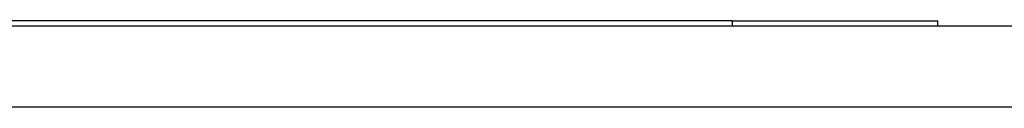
# Model space of a CAD drawing. Header units: inches. Extents: x 9 to 285, y 21 to 142.
# Tile 77 of 140: x 39.419 to 40.615, y 141.351 to 141.456. Entities that reach past the tile are written whole.
import ezdxf

# ---------------------------------------------------------------- set-up
doc = ezdxf.new("R2010")
doc.units = ezdxf.units.IN
doc.header["$MEASUREMENT"] = 0
doc.layers.add('Visible Edges(ANSI)', color=7, linetype='Continuous', lineweight=25)
doc.layers.add('Visible Tangent Edges(ANSI)', color=7, linetype='Continuous', lineweight=25)

msp = doc.modelspace()

# ---------------------------------------------------------------- linework, layer by layer
at = {"layer": 'Visible Edges(ANSI)'}
for p, q in [((8.9815, 141.4499), (68.5865, 141.4499)), ((40.284, 141.4559), (39.3507, 141.4559)), ((40.284, 141.4559), (40.534, 141.4559)), ((40.534, 141.4499), (40.534, 141.4559))]:
    msp.add_line(p, q, dxfattribs=at)
at = {"layer": 'Visible Tangent Edges(ANSI)'}
for p, q in [((40.284, 141.4559), (40.284, 141.4499)), ((68.5865, 141.3509), (8.9815, 141.3509))]:
    msp.add_line(p, q, dxfattribs=at)

doc.saveas('drawing.dxf')
